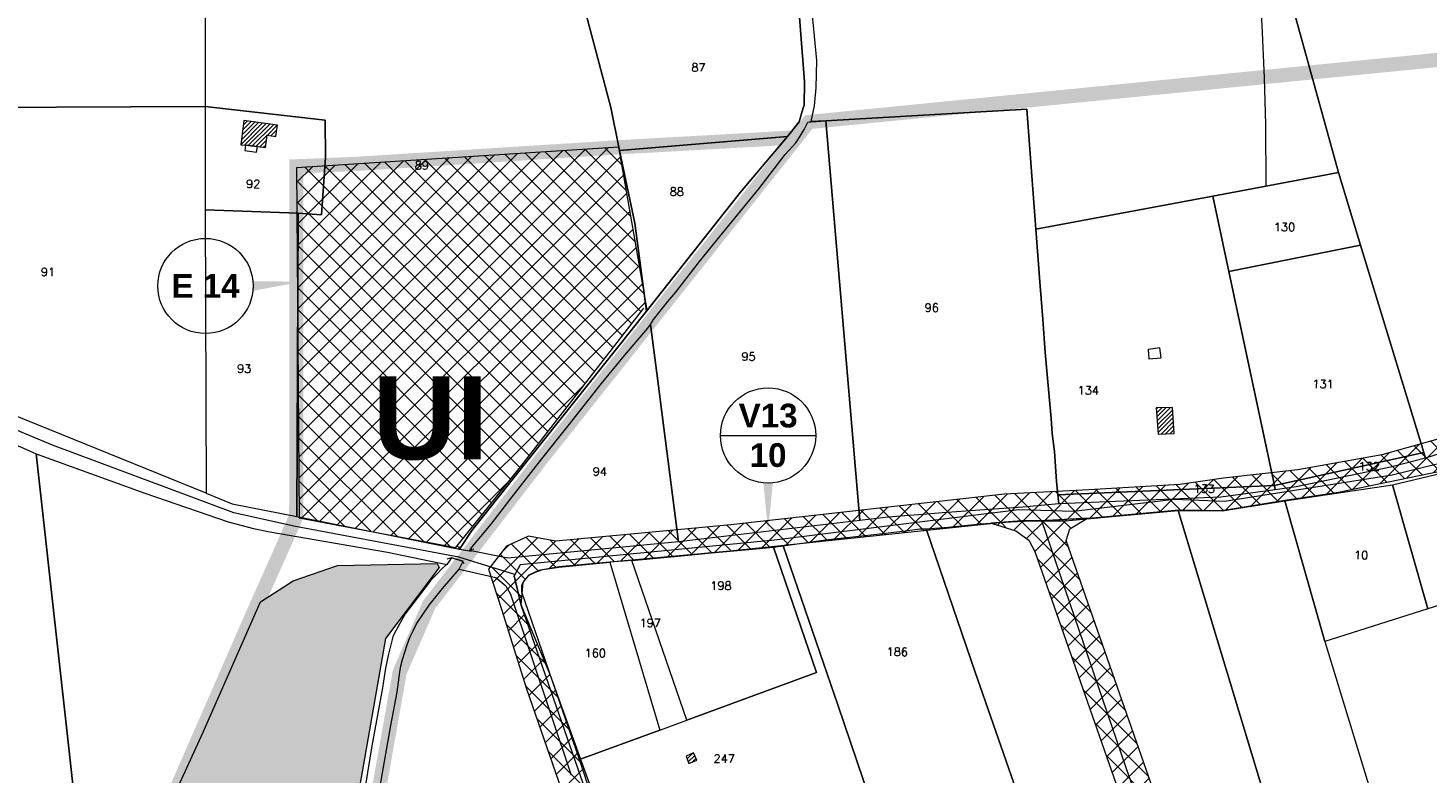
# Model space of a CAD drawing. Header units: metres. Extents: x 578835 to 593571, y 248557 to 255108.
# Tile 127 of 251: x 584321 to 584912, y 251431 to 251745. Entities that reach past the tile are written whole.
import ezdxf

# ---------------------------------------------------------------- set-up
doc = ezdxf.new("R2010")
doc.units = ezdxf.units.M
doc.linetypes.add('CACHEX2', pattern=[0.75, 0.5, -0.25])
doc.linetypes.add('SOLID_LINE', pattern=[0])
for name, color, linetype, lineweight in [('Cad-BATIMENT_BATI_LEGER13', 7, 'SOLID_LINE', 0), ('Cad-BATIMENT_BATI_PRIVE12', 7, 'SOLID_LINE', 0), ('Cad-BATIMENT_BATI_PRIVE12_HACH', 7, 'SOLID_LINE', 0), ('Cad-HYDROGRAPHI_COURS_D_EAU28', 5, 'SOLID_LINE', 0), ('Cad-PARCELLAIRE_PARCELLE1', 250, 'SOLID_LINE', 0), ('Cad-RESEAU_ROUT_AXE_DE_VOIE26', 255, 'SOLID_LINE', 0), ('Cad-RESEAU_ROUT_LIMITE_DE_VOIE_P23', 8, 'SOLID_LINE', 0), ('Cad-TOPONYMIE_NUMERO_DE_PARCELL182', 250, 'SOLID_LINE', 0), ('ER', 192, 'Continuous', 18), ('PLU', 7, 'CACHEX2', 5), ('PPRI global - contour', 152, 'Continuous', 5), ('PPRI global - hachures', 152, 'Continuous', 5)]:
    doc.layers.add(name, color=color, linetype=linetype, lineweight=lineweight)
doc.layers.add('PLU nom', color=7, linetype='Continuous')
doc.styles.get("Standard").update_dxf_attribs({"font": 'arialbd_0.ttf', "height": 50})
doc.styles.add('TEXTSTYLE_45_11', font='txt.shx', dxfattribs={"oblique": 50})

msp = doc.modelspace()

# ---------------------------------------------------------------- hatches: boundary and pattern name
at = {"layer": 'Cad-BATIMENT_BATI_PRIVE12_HACH', "ltscale": 0.4}
h = msp.add_hatch(dxfattribs=at)
h.set_pattern_fill('ANSI31', color=256, scale=0.4, style=0)
h.paths.add_polyline_path([(584411.06, 251696.17), (584413.05, 251695.9), (584418.13, 251695.43), (584421.54, 251694.94), (584422.26, 251700.23), (584425.94, 251699.65), (584426.53, 251704.38), (584412.43, 251706.33)])
h = msp.add_hatch(dxfattribs=at)
h.set_pattern_fill('ANSI31', color=256, scale=0.4, style=0)
h.paths.add_polyline_path([(584804.65, 251574.37), (584803.9, 251585.34), (584796.99, 251585.1), (584797.92, 251574.03)])
h = msp.add_hatch(dxfattribs=at)
h.set_pattern_fill('ANSI31', color=256, scale=0.4, style=0)
h.paths.add_polyline_path([(584603.32, 251436.58), (584601.99, 251439.59), (584598.81, 251438.21), (584599.98, 251435.19)])
at = {"layer": 'ER', "ltscale": 0.4}
h = msp.add_hatch(dxfattribs=at)
h.set_pattern_fill('ANSI37', color=256, scale=2, style=0)
edge = h.paths.add_edge_path()
edge.add_line((584582.41, 251626.46), (584570.52, 251695.07))
edge.add_line((584570.52, 251695.07), (584434.58, 251686.45))
edge.add_line((584434.58, 251686.45), (584435.73, 251538.8))
edge.add_line((584435.73, 251538.8), (584501.76, 251526.27))
edge.add_line((584501.76, 251526.27), (584529.6, 251561.01))
edge.add_line((584529.6, 251561.01), (584581, 251627.2))
h = msp.add_hatch(dxfattribs=at)
h.set_pattern_fill('ANSI37', color=256, scale=2, style=0)
h.paths.add_polyline_path([(584649.43, 251202.1), (584630.51, 251243.54), (584585.08, 251351.83), (584541.71, 251472.26), (584529.29, 251502.03), (584530.09, 251511.44), (584532.65, 251514.71), (584536.88, 251516.61), (584545.23, 251518.22), (584617.38, 251524.81), (584732.5, 251536.96), (584768.48, 251538.6), (584806.56, 251542.08), (584824.73, 251541.87), (584851.24, 251546.16), (584873.91, 251549.55), (584941.24, 251563.49), (584971.66, 251576.14), (585016.7, 251593.83), (585059.11, 251607.86), (585086.64, 251615.3), (585151.33, 251627.75), (585224.85, 251636.47), (585295.49, 251640.79), (585369.67, 251646.99), (585450.89, 251658.61), (585518.83, 251663.57), (585580.34, 251665.92), (585625.02, 251667.43), (585636.03, 251670.13), (585632.97, 251680.16), (585626.27, 251679.13), (585581.46, 251677.42), (585521.14, 251675.19), (585450.82, 251668.3), (585377.74, 251659.72), (585296.63, 251653.35), (585224.52, 251647.52), (585148.85, 251637.71), (585085.07, 251625.51), (585059.44, 251618.96), (585016, 251604.55), (584977.3, 251590.61), (584936.8, 251577.89), (584892.21, 251565.35), (584856.67, 251559), (584825.33, 251555.52), (584806.95, 251552.78), (584768.67, 251550.55), (584733.03, 251548.67), (584617.72, 251535.78), (584543.89, 251528.92), (584532.33, 251531.01), (584523.11, 251526.87), (584515.53, 251517.15), (584521.06, 251500.27), (584531.52, 251466.61), (584573.3, 251346.15), (584618.98, 251237.88), (584635.78, 251195.87), (584636.69, 251193.89), (584652.81, 251197.59), (584650.7, 251200.09)])
at = {"layer": 'ER'}
h = msp.add_hatch(dxfattribs=at)
h.set_pattern_fill('ANSI37', color=256, scale=2, style=0)
h.paths.add_polyline_path([(584825.94, 251254), (584844.54, 251263.41), (584861.91, 251272.26), (584854.06, 251274.16), (584846, 251279.98), (584759.09, 251529.26), (584760.62, 251534.13), (584768.01, 251538.63), (584748.64, 251537.55), (584740.26, 251537.46), (584727.47, 251536.47), (584737.83, 251533.23), (584743.32, 251529.35), (584745.85, 251524.58), (584832.53, 251276.44), (584832.7, 251269.39), (584828.29, 251258.12)])
at = {"layer": 'PPRI global - hachures', "ltscale": 0.4}
h = msp.add_hatch(dxfattribs=at)
h.set_pattern_fill('ANSI36', color=256, scale=2, style=0)
h.paths.add_polyline_path([(583783.61, 251394.92), (583946.21, 251362.57), (584012.55, 251370.66), (584098.3, 251384.41), (584238.25, 251397.35), (584368.5, 251410.28), (584383.06, 251421.61), (584395.2, 251448.29), (584419.46, 251503.28), (584433.22, 251512.17), (584451.82, 251518.64), (584493.89, 251519.45), (584494.7, 251517.83), (584472.05, 251487.91), (584429.17, 251242.09), (584417.04, 251177.39), (584407.33, 251166.07), (584324.01, 251097.34), (584223.69, 251020.52), (584200.23, 251017.28), (584149.27, 251031.84), (583999.6, 251116.75), (583954.3, 251135.35), (583907.38, 251147.47), (583862.89, 251167.69), (583817.58, 251210.55), (583790.89, 251255.83), (583781.18, 251395.73)])

# ---------------------------------------------------------------- linework, layer by layer
at = {"layer": 'Cad-BATIMENT_BATI_LEGER13'}
for points in [[(584413.05, 251695.9), (584412.75, 251693.65), (584417.75, 251693.06), (584418.13, 251695.43), (584413.05, 251695.9), (584413.05, 251695.9)], [(584413.05, 251695.9), (584412.75, 251693.65), (584417.75, 251693.06), (584418.13, 251695.43), (584413.05, 251695.9), (584413.05, 251695.9)], [(584798.58, 251610.42), (584793.61, 251609.78), (584793.94, 251605.8), (584799.1, 251606.23), (584798.58, 251610.42), (584798.58, 251610.42)], [(584798.58, 251610.42), (584793.61, 251609.78), (584793.94, 251605.8), (584799.1, 251606.23), (584798.58, 251610.42), (584798.58, 251610.42)]]:
    msp.add_lwpolyline(points, close=True, dxfattribs=at)
at = {"layer": 'Cad-BATIMENT_BATI_PRIVE12'}
for points in [[(584411.06, 251696.17), (584413.05, 251695.9), (584418.13, 251695.43), (584421.54, 251694.94), (584422.26, 251700.23), (584425.94, 251699.65), (584426.53, 251704.38), (584412.43, 251706.33), (584411.06, 251696.17), (584411.06, 251696.17)], [(584804.65, 251574.37), (584803.9, 251585.34), (584796.99, 251585.1), (584797.92, 251574.03), (584804.65, 251574.37), (584804.65, 251574.37)], [(584603.32, 251436.58), (584601.99, 251439.59), (584598.81, 251438.21), (584599.98, 251435.19), (584603.32, 251436.58), (584603.32, 251436.58)]]:
    msp.add_lwpolyline(points, close=True, dxfattribs=at)
at = {"layer": 'Cad-HYDROGRAPHI_COURS_D_EAU28'}
for points in [[(584645.4, 251766.38), (584648.8, 251722.74), (584648.65, 251712.7), (584648.24, 251711.77), (584646.51, 251705.83), (584641.59, 251699.62), (584621.79, 251676.12), (584582.13, 251625.98), (584508.5, 251533.44), (584503.31, 251525.53), (584507.57, 251524.77), (584507.98, 251525.7), (584516.68, 251536.13), (584525.54, 251547.57), (584537.95, 251563.66), (584549.08, 251577.52), (584563.17, 251595.41), (584572.81, 251607.25), (584582.72, 251618.78), (584583.83, 251620.33), (584585.14, 251622.45), (584591.19, 251629.97), (584591.94, 251630.93), (584594.48, 251633.93), (584604.53, 251646.91), (584611.78, 251655.88), (584620.67, 251666.77), (584629.5, 251677.55), (584640.58, 251691.96), (584645.03, 251696.9), (584646.93, 251699.73), (584648.6, 251702.55), (584650.15, 251705.69), (584651.53, 251705.92), (584652.96, 251712.5), (584653.72, 251720.14), (584653.91, 251731.64), (584649.04, 251783.07)], [(584470.04, 251426.45), (584474.4, 251451.11), (584477.03, 251465.15), (584478.14, 251473.6), (584478.56, 251476.32), (584479.24, 251479.05), (584480.22, 251482.14), (584481.28, 251485.24), (584482.43, 251488.23), (584483.76, 251491.13), (584485.25, 251494.03), (584490.52, 251501.95), (584496.12, 251508.99), (584499.65, 251512.97), (584503.1, 251517.16), (584504.81, 251520.42), (584499.98, 251521.92), (584497.91, 251519.06), (584497.21, 251518.56), (584496, 251517.35), (584493.56, 251514.8), (584491.14, 251512.26), (584490.09, 251510.95), (584480.36, 251498.31), (584475.84, 251490.13), (584475.24, 251488.52), (584473.17, 251480.66), (584472.13, 251475.33), (584471.71, 251472.62), (584470.85, 251467.09), (584466.3, 251442.51), (584451.1, 251348.28)]]:
    msp.add_lwpolyline(points, dxfattribs=at)
at = {"layer": 'Cad-PARCELLAIRE_PARCELLE1'}
for points in [[(584742.43, 251711.18), (584657.77, 251706.21), (584651.53, 251705.92), (584652.96, 251712.5), (584653.72, 251720.14), (584653.91, 251731.64), (584649.04, 251783.07), (584647.81, 251826.32), (584646.1, 251848.7), (584642.42, 251908.47), (584642.21, 251930.75), (584642.21, 251930.75), (584687.86, 252044.26), (584732.68, 252155.91), (584752.16, 252150.62), (584756.36, 252026.46), (584768.96, 251862.1), (584823.23, 251867.64), (584873.83, 251684.49), (584820.85, 251674.49), (584746.33, 251660.56), (584742.43, 251711.18), (584742.43, 251711.18)], [(584932.25, 251918.45), (584949.05, 251817.19), (584983.41, 251663.57), (584994.19, 251592.79), (584972.78, 251583.75), (584910.55, 251563.94), (584909.85, 251566.33), (584883.16, 251653.83), (584873.83, 251684.49), (584823.23, 251867.64), (584818.8, 251918.66), (584932.25, 251918.45), (584932.25, 251918.45)], [(584395.83, 251877.27), (584396.02, 251712.31), (584270.44, 251711.73), (584271.9, 251883.74), (584300.04, 251882.3), (584388.45, 251877.88), (584395.83, 251877.27), (584395.83, 251877.27)], [(584395.83, 251877.27), (584396.02, 251712.31), (584446.71, 251706.51), (584446.79, 251690.8), (584445.1, 251666.58), (584435.24, 251667.21), (584434.8, 251539.31), (584503.31, 251525.53), (584508.5, 251533.44), (584582.13, 251625.98), (584577.22, 251663.03), (584570.77, 251693.7), (584567.11, 251711.9), (584556.74, 251751.05), (584552.16, 251768.5), (584534, 251822.94), (584530.56, 251827.67), (584522.06, 251839.56), (584486.36, 251870.23), (584483.04, 251870.52), (584395.83, 251877.27), (584395.83, 251877.27)], [(584645.4, 251766.38), (584556.74, 251751.05), (584567.11, 251711.9), (584570.77, 251693.7), (584641.59, 251699.62), (584646.51, 251705.83), (584648.24, 251711.77), (584648.65, 251712.7), (584648.8, 251722.74), (584645.4, 251766.38), (584645.4, 251766.38)], [(584270.44, 251711.73), (584396.02, 251712.31), (584396.04, 251668.73), (584396.47, 251549.15), (584269.25, 251600.72), (584270.44, 251711.73), (584270.44, 251711.73)], [(584396.04, 251668.73), (584435.24, 251667.21), (584445.1, 251666.58), (584446.79, 251690.8), (584446.71, 251706.51), (584396.02, 251712.31), (584396.04, 251668.73), (584396.04, 251668.73)], [(584672.11, 251537.64), (584595.63, 251528.57), (584589.46, 251576.65), (584586.54, 251599.82), (584583.83, 251620.33), (584585.14, 251622.45), (584591.19, 251629.97), (584591.94, 251630.93), (584594.48, 251633.93), (584604.53, 251646.91), (584611.78, 251655.88), (584620.67, 251666.77), (584629.5, 251677.55), (584640.58, 251691.96), (584645.03, 251696.9), (584646.93, 251699.73), (584648.6, 251702.55), (584650.15, 251705.69), (584651.53, 251705.81), (584657.77, 251706.21), (584672.11, 251537.64), (584672.11, 251537.64)], [(584657.77, 251706.21), (584742.43, 251711.18), (584746.33, 251660.56), (584748.1, 251636.52), (584749.18, 251622.57), (584750.27, 251608.49), (584751.52, 251594.56), (584752.68, 251580.61), (584753.22, 251574.3), (584754.18, 251566.69), (584754.99, 251554.05), (584755.53, 251548.63), (584755.55, 251548.41), (584755.95, 251544.66), (584740.81, 251543.28), (584724.58, 251542.14), (584706.96, 251540.89), (584696.9, 251540.05), (584692.88, 251539.71), (584684.03, 251539.09), (584672.11, 251537.64), (584657.77, 251706.21), (584657.77, 251706.21)], [(584570.77, 251693.7), (584577.22, 251663.03), (584582.13, 251625.98), (584621.79, 251676.12), (584641.59, 251699.62), (584570.77, 251693.7), (584570.77, 251693.7)], [(584827.62, 251642.72), (584820.85, 251674.49), (584873.83, 251684.49), (584883.16, 251653.83), (584827.62, 251642.72), (584827.62, 251642.72)], [(584755.55, 251548.41), (584755.53, 251548.63), (584754.99, 251554.05), (584754.18, 251566.69), (584753.22, 251574.3), (584752.68, 251580.61), (584751.52, 251594.56), (584750.27, 251608.49), (584749.18, 251622.57), (584748.1, 251636.52), (584746.33, 251660.56), (584820.85, 251674.49), (584827.62, 251642.72), (584846.88, 251552.37), (584755.55, 251548.41), (584755.55, 251548.41)], [(584396.04, 251668.73), (584396.47, 251549.15), (584407.48, 251544.72), (584434.8, 251539.31), (584435.24, 251667.21), (584396.04, 251668.73), (584396.04, 251668.73)], [(584846.88, 251552.37), (584827.62, 251642.72), (584883.16, 251653.83), (584909.85, 251566.33), (584846.88, 251552.37), (584846.88, 251552.37)], [(584595.63, 251528.57), (584523.65, 251521.78), (584508.23, 251524.83), (584507.57, 251524.77), (584507.98, 251525.7), (584516.68, 251536.13), (584525.54, 251547.57), (584537.95, 251563.66), (584549.08, 251577.52), (584563.17, 251595.41), (584572.81, 251607.25), (584582.72, 251618.78), (584583.83, 251620.33), (584586.54, 251599.82), (584589.46, 251576.65), (584595.63, 251528.57), (584595.63, 251528.57)], [(584297.61, 251298.77), (584285.97, 251422.31), (584281.19, 251482.44), (584276.09, 251584.91), (584276.6, 251584.72), (584301.39, 251576.21), (584324.84, 251565.8), (584353.77, 251304.58), (584297.61, 251298.77), (584297.61, 251298.77)], [(584909.85, 251566.33), (584910.55, 251563.94), (584895.78, 251560.14), (584856.08, 251551.81), (584847.21, 251550.5), (584846.88, 251552.37), (584909.85, 251566.33), (584909.85, 251566.33)], [(584920.74, 251558.44), (584935.12, 251507.7), (584916.48, 251501.9), (584911.5, 251500.37), (584896.65, 251552.74), (584920.74, 251558.44), (584920.74, 251558.44)], [(584846.88, 251552.37), (584847.21, 251550.5), (584824.29, 251547.48), (584755.95, 251544.66), (584755.55, 251548.41), (584846.88, 251552.37), (584846.88, 251552.37)], [(584868.05, 251486.59), (584851.29, 251545.94), (584896.65, 251552.74), (584911.5, 251500.37), (584868.05, 251486.59), (584868.05, 251486.59)], [(584801.65, 251241.59), (584750.05, 251389.33), (584720.67, 251473.59), (584700.02, 251534.18), (584709.37, 251534.85), (584723.1, 251536.22), (584741.95, 251537.47), (584758.6, 251537.52), (584778.4, 251539.29), (584806.3, 251541.84), (584884.4, 251283.3), (584801.65, 251241.59), (584801.65, 251241.59)], [(584806.3, 251541.84), (584806.63, 251541.87), (584824.78, 251541.72), (584851.29, 251545.94), (584868.05, 251486.59), (584900.36, 251381.16), (584911.71, 251346.11), (584927.66, 251297.39), (584925.29, 251298.09), (584899.52, 251288.8), (584884.4, 251283.3), (584806.3, 251541.84), (584806.3, 251541.84)], [(584680.23, 251409.02), (584673.5, 251428.41), (584662.9, 251459.51), (584639.71, 251526.91), (584657.62, 251529.52), (584678.04, 251531.78), (584691.27, 251533.34), (584697.31, 251534.07), (584700.02, 251534.18), (584720.67, 251473.59), (584750.05, 251389.33), (584693.53, 251370.22), (584680.23, 251409.02), (584680.23, 251409.02)], [(584553.84, 251436.8), (584587.75, 251449.21), (584599.11, 251453.4), (584653.82, 251473.46), (584635.71, 251526.35), (584639.71, 251526.91), (584662.9, 251459.51), (584673.5, 251428.41), (584680.23, 251409.02), (584577.78, 251371.24), (584573.01, 251383.99), (584571.96, 251386.69), (584558.99, 251421.51), (584553.84, 251436.8), (584553.84, 251436.8)], [(584599.11, 251453.4), (584575.92, 251520.79), (584596.94, 251522.78), (584609.53, 251523.93), (584625.24, 251525.37), (584635.71, 251526.35), (584653.82, 251473.46), (584599.11, 251453.4), (584599.11, 251453.4)], [(584553.84, 251436.8), (584529.63, 251507.45), (584529.65, 251510.23), (584530.54, 251512.32), (584532.67, 251514.5), (584535.35, 251515.84), (584538.47, 251516.99), (584542.39, 251517.54), (584545.23, 251518), (584566.66, 251520.02), (584587.75, 251449.21), (584553.84, 251436.8), (584553.84, 251436.8)], [(584587.75, 251449.21), (584599.11, 251453.4), (584575.92, 251520.79), (584566.66, 251520.02), (584587.75, 251449.21), (584587.75, 251449.21)], [(584974.15, 251315.22), (584986.65, 251320.39), (584965.03, 251376.88), (584916.48, 251501.9), (584911.5, 251500.37), (584868.05, 251486.59), (584900.36, 251381.16), (584911.71, 251346.11), (584958.86, 251364.89), (584974.15, 251315.22), (584974.15, 251315.22)]]:
    msp.add_lwpolyline(points, close=True, dxfattribs=at)
for points in [[(584353.77, 251304.58), (584324.84, 251565.8), (584324.84, 251565.8), (584324.84, 251565.8), (584370.67, 251549.12), (584405.81, 251537.01), (584416.51, 251534.22), (584423.39, 251532.79), (584472.9, 251524.33), (584497.91, 251519.06), (584497.21, 251518.56), (584496, 251517.35), (584493.56, 251514.8), (584491.14, 251512.26), (584490.09, 251510.95), (584480.36, 251498.31), (584475.84, 251490.13), (584475.24, 251488.52), (584473.17, 251480.66), (584472.13, 251475.33), (584471.71, 251472.62), (584470.85, 251467.09), (584466.3, 251442.51), (584451.1, 251348.28)], [(584470.04, 251426.45), (584474.4, 251451.11), (584477.03, 251465.15), (584478.14, 251473.6), (584478.56, 251476.32), (584479.24, 251479.05), (584480.22, 251482.14), (584481.28, 251485.24), (584482.43, 251488.23), (584483.76, 251491.13), (584485.25, 251494.03), (584490.52, 251501.95), (584496.12, 251508.99), (584499.65, 251512.97), (584503.1, 251517.16), (584518.56, 251513.65), (584522.89, 251510.11), (584524.84, 251506.49), (584550.44, 251430.16)]]:
    msp.add_lwpolyline(points, dxfattribs=at)
at = {"layer": 'Cad-RESEAU_ROUT_AXE_DE_VOIE26'}
for points in [[(584526.66, 251514.81), (584503.01, 251522.13), (584434.17, 251535.08), (584408.11, 251540.83), (584331.73, 251569.47), (584305.09, 251580.56), (584268.06, 251594.7), (584134.77, 251626.44), (584056.34, 251637.25), (583971.09, 251648.52), (583949.37, 251653.59), (583940.1, 251654.24), (583914.09, 251660.74), (583872.54, 251671.21), (583860.16, 251674.06), (583765.77, 251687.09)], [(584526.66, 251514.81), (584503.01, 251522.13), (584434.17, 251535.08), (584408.11, 251540.83), (584331.73, 251569.47), (584305.09, 251580.56), (584268.06, 251594.7), (584134.77, 251626.44), (584056.34, 251637.25), (583971.09, 251648.52), (583949.37, 251653.59), (583940.1, 251654.24), (583914.09, 251660.74), (583872.54, 251671.21), (583860.16, 251674.06), (583765.77, 251687.09)], [(584995.05, 251593.16), (584995.46, 251589.33), (584939.01, 251567.22), (584896.49, 251556.73), (584825.81, 251545.65), (584804.64, 251546.44), (584762.12, 251541.49), (584739.09, 251542.07), (584636.12, 251529.39), (584528.91, 251518.92), (584526.66, 251514.81), (584503.01, 251522.13), (584434.17, 251535.08), (584408.11, 251540.83), (584331.73, 251569.47), (584305.09, 251580.56)], [(584995.05, 251593.16), (584995.46, 251589.33), (584939.01, 251567.22), (584896.49, 251556.73), (584825.81, 251545.65), (584804.64, 251546.44), (584762.12, 251541.49), (584739.09, 251542.07), (584636.12, 251529.39), (584528.91, 251518.92), (584526.66, 251514.81), (584503.01, 251522.13), (584434.17, 251535.08), (584408.11, 251540.83), (584331.73, 251569.47), (584305.09, 251580.56)], [(584995.46, 251589.33), (584939.01, 251567.22), (584896.49, 251556.73), (584825.81, 251545.65), (584804.64, 251546.44), (584762.12, 251541.49), (584739.09, 251542.07), (584636.12, 251529.39), (584528.91, 251518.92), (584526.35, 251514.22), (584529.31, 251501.86)], [(584995.46, 251589.33), (584939.01, 251567.22), (584896.49, 251556.73), (584825.81, 251545.65), (584804.64, 251546.44), (584762.12, 251541.49), (584739.09, 251542.07), (584636.12, 251529.39), (584528.91, 251518.92), (584526.35, 251514.22), (584529.31, 251501.86)], [(584646.88, 251195.55), (584575.97, 251367.57), (584529.31, 251501.86), (584526.35, 251514.22), (584526.66, 251514.81)], [(584646.88, 251195.55), (584575.97, 251367.57), (584529.31, 251501.86), (584526.35, 251514.22), (584526.66, 251514.81)], [(584690.45, 251006.21), (584646.88, 251195.55), (584575.97, 251367.57), (584529.31, 251501.86)], [(584690.45, 251006.21), (584646.88, 251195.55), (584575.97, 251367.57), (584529.31, 251501.86)]]:
    msp.add_lwpolyline(points, dxfattribs=at)
at = {"layer": 'Cad-RESEAU_ROUT_LIMITE_DE_VOIE_P23'}
for points in [[(584823.39, 252132.45), (584824.74, 252102.34), (584825.48, 252097.05), (584825.93, 252080.01), (584827.67, 252061.26), (584827.65, 252046.63), (584828.5, 252028.11), (584829.79, 252007.99), (584830.74, 251989.1), (584831.78, 251969.39), (584831.4, 251950.87), (584832.78, 251927.09), (584833.76, 251909.89), (584834.69, 251886.78), (584835.92, 251867.53), (584836.27, 251851.58), (584837.49, 251830.5), (584838.2, 251812.85), (584839.11, 251787.03), (584840.33, 251765.55), (584841.49, 251746.55), (584842.59, 251724.32), (584843.04, 251704.67), (584843.29, 251678.73)], [(584844.33, 251263.11), (584830.85, 251301.21), (584808.67, 251363.9), (584784.37, 251433.34), (584748.8, 251537.46)], [(584502.1, 251526.76), (584503.09, 251526.59), (584502.91, 251525.61), (584508.2, 251524.69), (584508.35, 251525.64), (584509.34, 251525.47)], [(584505.22, 251519.3), (584504.78, 251520.38), (584499.96, 251521.86), (584497.98, 251521.35)]]:
    msp.add_lwpolyline(points, dxfattribs=at)
at = {"layer": 'ER', "ltscale": 0.4}
for points in [[(584582.41, 251626.46), (584570.52, 251695.07), (584434.58, 251686.45), (584435.73, 251538.8), (584501.76, 251526.27), (584529.6, 251561.01), (584581, 251627.2)], [(584613.33, 251573.49), (584653.48, 251573.49)]]:
    msp.add_lwpolyline(points, dxfattribs=at)
for points in [[(584436.95, 251638.38, 0, 4, 0), (584416.29, 251636.56, 6, 6, 0)], [(584633.41, 251533.25, 0, 4, 0), (584633.41, 251553.42, 6, 6, 0)]]:
    msp.add_lwpolyline(points, format="xyseb", dxfattribs=at)
at = {"layer": 'ER'}
for points in [[(584936.8, 251577.89), (584892.21, 251565.35), (584856.67, 251559), (584825.33, 251555.52), (584806.95, 251552.78), (584768.67, 251550.55), (584733.03, 251548.67), (584617.72, 251535.78), (584543.89, 251528.92), (584532.33, 251531.01), (584523.11, 251526.87), (584515.53, 251517.15), (584521.06, 251500.27), (584531.52, 251466.61), (584573.3, 251346.15), (584618.98, 251237.88), (584635.78, 251195.87), (584636.69, 251193.89), (584652.81, 251197.59), (584650.7, 251200.09), (584649.43, 251202.1)], [(584649.43, 251202.1), (584630.51, 251243.54), (584585.08, 251351.83), (584541.71, 251472.26), (584529.29, 251502.03), (584530.09, 251511.44), (584532.65, 251514.71), (584536.88, 251516.61), (584545.23, 251518.22), (584617.38, 251524.81), (584732.5, 251536.96), (584768.48, 251538.6), (584806.56, 251542.08), (584824.73, 251541.87), (584851.24, 251546.16), (584873.91, 251549.55), (584941.24, 251563.49)]]:
    msp.add_lwpolyline(points, dxfattribs=at)
msp.add_lwpolyline([(584825.94, 251254), (584844.54, 251263.41), (584861.91, 251272.26), (584854.06, 251274.16), (584846, 251279.98), (584759.09, 251529.26), (584760.62, 251534.13), (584768.01, 251538.63), (584748.64, 251537.55), (584740.26, 251537.46), (584727.47, 251536.47), (584737.83, 251533.23), (584743.32, 251529.35), (584745.85, 251524.58), (584832.53, 251276.44), (584832.7, 251269.39), (584828.29, 251258.12)], close=True, dxfattribs=at)
at = {"layer": 'ER', "ltscale": 0.4}
for centre in [(584396.21, 251636.56), (584633.41, 251573.49)]:
    msp.add_circle(centre, 20.08, dxfattribs=at)
at = {"layer": 'PLU', "color": 7, "ltscale": 2, "const_width": 6}
msp.add_lwpolyline([(584964.4, 251736.73), (584650.54, 251705.7), (584537.96, 251563.78), (584490.48, 251502.07), (584478.11, 251473.72), (584427.7, 251189.05), (584421.61, 251172.11), (584372.86, 251127.82), (584376.12, 251036.87), (584400.86, 251040.29), (584406.2, 251014.19), (584442.46, 251018.69), (584445.92, 251047.8), (584494, 251063.23), (584473.9, 251140.25), (584517.06, 251158.67), (584634.36, 251193.33), (584641.49, 251199.1), (584686.37, 251005.19), (584685.79, 251004.82)], dxfattribs=at)
at = {"layer": 'PLU', "ltscale": 2, "const_width": 6}
for points in [[(584459.45, 251688.03), (584459.45, 251688.03), (584570.52, 251695.07), (584645.19, 251699.23)], [(584459.45, 251688.03), (584434.53, 251687.02), (584434.5, 251539.35), (584415.31, 251496.19), (584382.33, 251420.66), (584368.53, 251393.08), (584354.14, 251348.72), (584345.14, 251305.56)]]:
    msp.add_lwpolyline(points, dxfattribs=at)
at = {"layer": 'PPRI global - contour'}
msp.add_lwpolyline([(584238.25, 251397.35), (584368.5, 251410.28), (584383.06, 251421.61), (584395.2, 251448.29), (584419.46, 251503.28), (584433.22, 251512.17), (584451.82, 251518.64), (584493.89, 251519.45), (584494.7, 251517.83), (584472.05, 251487.91), (584429.17, 251242.09), (584417.04, 251177.39), (584407.33, 251166.07), (584324.01, 251097.34), (584223.69, 251020.52)], dxfattribs=at).dxf.unprotected_set("ltscale", 0)

# ---------------------------------------------------------------- texts
at = {"layer": 'Cad-TOPONYMIE_NUMERO_DE_PARCELL182', "style": 'TEXTSTYLE_45_11'}
for s, p in [('87', (584601.05, 251727)), ('89', (584484.39, 251685.7)), ('92', (584413.36, 251677.92)), ('88', (584591.9, 251674.62)), ('130', (584846.6, 251659.7)), ('91', (584326.83, 251640.76)), ('96', (584699.38, 251625.65)), ('95', (584622.16, 251605.08)), ('93', (584409.53, 251599.96)), ('134', (584763.91, 251590.8)), ('131', (584862.86, 251593.5)), ('94', (584559.45, 251556.53)), ('132', (584882.3, 251558.79)), ('133', (584812.77, 251549.3)), ('10', (584880.44, 251521.29)), ('198', (584609.02, 251508.4)), ('197', (584579.22, 251492.7)), ('160', (584556.03, 251480)), ('186', (584683.4, 251480.51)), ('247', (584610.41, 251435.5))]:
    msp.add_text(s, height=3.491, rotation=359.58868, dxfattribs=at).set_placement(p)
at = {"layer": 'ER', "ltscale": 0.4, "char_height": 10, "attachment_point": 5}
for s, insert, width in [('E 14', (584396.21, 251636.56), 41.4667), ('V13\\P10', (584633.41, 251573.49), 16.8329)]:
    msp.add_mtext(s, dxfattribs=dict(at, insert=insert, width=width))
at = {"layer": 'PLU nom', "insert": (584491.12, 251598.44), "char_height": 35, "width": 195.3422, "attachment_point": 2}
msp.add_mtext('UI', dxfattribs=at)

doc.saveas('drawing.dxf')
